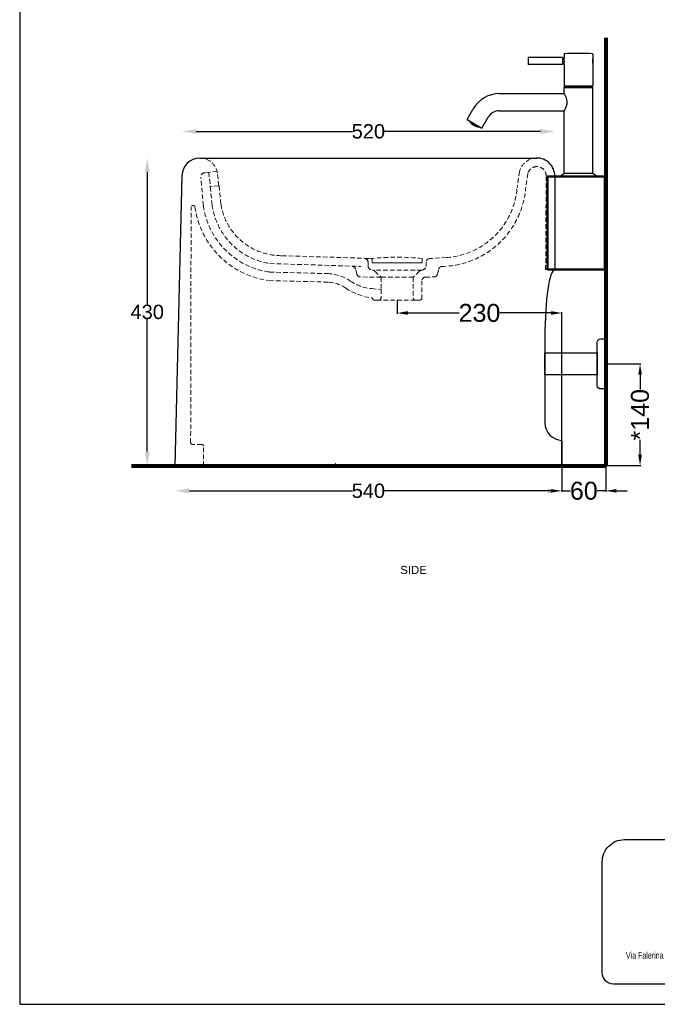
# Model space of a CAD drawing. Header units: millimetres. Extents: x 18233 to 30229, y -672 to 1848.
# Tile 3 of 12: x 20233 to 21123, y -672 to 703. Entities that reach past the tile are written whole.
import ezdxf

# ---------------------------------------------------------------- set-up
doc = ezdxf.new("R2010")
doc.units = ezdxf.units.MM
doc.header["$MEASUREMENT"] = 0
doc.linetypes.add('DASHED2', pattern=[9.525, 6.35, -3.175])
for name, color, linetype in [('Attacchi_Scarico', 2, 'Continuous'), ('Kit sifone', 5, 'Continuous'), ('Quote', 4, 'Continuous')]:
    doc.layers.add(name, color=color, linetype=linetype)
for name, color, linetype, lineweight in [('Layer1', 5, 'DASHED2', 0), ('Sezione', 1, 'Continuous', 50), ('sezione linea', 6, 'Continuous', 80), ('Vista', 8, 'Continuous', 15)]:
    doc.layers.add(name, color=color, linetype=linetype, lineweight=lineweight)
doc.styles.add('SLDTEXTSTYLE1', font='TXT', dxfattribs={"width": 0.605})
doc.styles.get("Standard").update_dxf_attribs({"font": 'arial.ttf'})
doc.dimstyles.new('ISO-25', dxfattribs={"dimtxt": 25, "dimasz": 15, "dimexe": 1.25, "dimexo": 0.625, "dimtad": 0, "dimdec": 1, "dimrnd": 5, "dimtxsty": 'Standard', "dimcen": 2.5, "dimadec": 0, "dimazin": 0, "dimtfac": 1, "dimtdec": 1, "dimtmove": 0, "dimatfit": 3, "dimfxl": 1, "dimarcsym": 0})
doc.dimstyles.new('STANDARD_ACAD', dxfattribs={"dimtxt": 0.18, "dimasz": 0.18, "dimexe": 0.18, "dimexo": 0.0625, "dimgap": 0.09, "dimtad": 0, "dimtih": 1, "dimtoh": 1, "dimdec": 4, "dimzin": 0, "dimdsep": 46, "dimtxsty": 'Standard', "dimcen": 0.09, "dimadec": 0, "dimazin": 0, "dimtfac": 1, "dimtdec": 4, "dimtofl": 0, "dimtmove": 0, "dimatfit": 3, "dimfxl": 1, "dimtolj": 1, "dimtzin": 0, "dimarcsym": 0})

# ---------------------------------------------------------------- blocks, each defined once
blk = doc.blocks.new('*D271')
at = {"layer": 'Defpoints', "color": 0, "transparency": 16777216}
for p in [(20979.6, 546.6), (20459.3, 485.4), (20979.6, 482.8)]:
    blk.add_point(p, dxfattribs=at)
at = {"layer": 'Quote', "color": 0, "lineweight": -2, "transparency": 16777216}
for p, q in [((20479.3, 546.6), (20697.3, 546.6)), ((20959.6, 546.6), (20741.6, 546.6))]:
    blk.add_line(p, q, dxfattribs=at)
at = {"layer": 'Quote', "color": 0, "transparency": 16777216}
for points in [[(20479.3, 549.9), (20479.3, 543.2), (20459.3, 546.6)], [(20959.6, 549.9), (20959.6, 543.2), (20979.6, 546.6)]]:
    blk.add_solid(points, dxfattribs=at)
at = {"layer": 'Quote', "color": 0, "transparency": 16777216, "insert": (20719.5, 546.6), "char_height": 20, "attachment_point": 5}
blk.add_mtext('\\A1;520', dxfattribs=at)
blk = doc.blocks.new('*D272')
at = {"layer": 'Defpoints', "color": 0, "transparency": 16777216}
for p in [(20719.5, 509.5), (20410.8, 79.5), (20719.5, 79.5)]:
    blk.add_point(p, dxfattribs=at)
at = {"layer": 'Quote', "color": 0, "lineweight": -2, "transparency": 16777216}
for p, q in [((20410.8, 489.5), (20410.8, 304.8)), ((20410.8, 99.5), (20410.8, 284.2))]:
    blk.add_line(p, q, dxfattribs=at)
at = {"layer": 'Quote', "color": 0, "transparency": 16777216}
for points in [[(20407.5, 489.5), (20414.2, 489.5), (20410.8, 509.5)], [(20407.5, 99.5), (20414.2, 99.5), (20410.8, 79.5)]]:
    blk.add_solid(points, dxfattribs=at)
at = {"layer": 'Quote', "color": 0, "transparency": 16777216, "insert": (20410.8, 294.5), "char_height": 20, "attachment_point": 5}
blk.add_mtext('\\A1;430', dxfattribs=at)
blk = doc.blocks.new('*D273')
at = {"layer": 'Defpoints', "color": 0, "transparency": 16777216}
for p in [(20449.3, 79.5), (20989.6, 79.5), (20989.6, 44.8)]:
    blk.add_point(p, dxfattribs=at)
at = {"layer": 'Quote', "color": 0, "lineweight": -2, "transparency": 16777216}
for p, q in [((20469.3, 44.8), (20697.3, 44.8)), ((20969.6, 44.8), (20741.6, 44.8))]:
    blk.add_line(p, q, dxfattribs=at)
at = {"layer": 'Quote', "color": 0, "transparency": 16777216}
for points in [[(20469.3, 48.1), (20469.3, 41.4), (20449.3, 44.8)], [(20969.6, 48.1), (20969.6, 41.4), (20989.6, 44.8)]]:
    blk.add_solid(points, dxfattribs=at)
at = {"layer": 'Quote', "color": 0, "transparency": 16777216, "insert": (20719.5, 44.8), "char_height": 20, "attachment_point": 5}
blk.add_mtext('\\A1;540', dxfattribs=at)
blk = doc.blocks.new('*D276')
at = {"layer": 'Defpoints', "color": 0, "transparency": 16777216}
for p in [(20759.6, 311.1), (20989.6, 293.1), (20989.6, 79.5)]:
    blk.add_point(p, dxfattribs=at)
at = {"layer": 'Quote', "color": 0, "lineweight": -2, "transparency": 16777216}
for p, q in [((20759.6, 310.4), (20759.6, 291.9)), ((20774.6, 293.1), (20846.2, 293.1)), ((20974.6, 293.1), (20903, 293.1)), ((20989.6, 80.1), (20989.6, 294.4))]:
    blk.add_line(p, q, dxfattribs=at)
at = {"layer": 'Quote', "color": 0, "transparency": 16777216}
for points in [[(20774.6, 295.6), (20774.6, 290.6), (20759.6, 293.1)], [(20974.6, 295.6), (20974.6, 290.6), (20989.6, 293.1)]]:
    blk.add_solid(points, dxfattribs=at)
at = {"layer": 'Quote', "color": 0, "transparency": 16777216, "insert": (20874.6, 293.1), "char_height": 25, "attachment_point": 5}
blk.add_mtext('230', dxfattribs=at)
blk = doc.blocks.new('*D277')
at = {"layer": 'Defpoints', "color": 0, "transparency": 16777216}
for p in [(20989.6, 79.5), (21050.8, 79.5), (21050.8, 44.8)]:
    blk.add_point(p, dxfattribs=at)
at = {"layer": 'Quote', "color": 0, "lineweight": -2, "transparency": 16777216}
for p, q in [((20989.6, 78.9), (20989.6, 43.5)), ((21050.8, 78.9), (21050.8, 43.5)), ((20974.6, 44.8), (20959.6, 44.8)), ((20989.6, 44.8), (21001.6, 44.8)), ((21050.8, 44.8), (21038.7, 44.8)), ((21065.8, 44.8), (21080.8, 44.8))]:
    blk.add_line(p, q, dxfattribs=at)
at = {"layer": 'Quote', "color": 0, "transparency": 16777216}
for points in [[(20974.6, 47.3), (20974.6, 42.3), (20989.6, 44.8)], [(21065.8, 47.3), (21065.8, 42.3), (21050.8, 44.8)]]:
    blk.add_solid(points, dxfattribs=at)
at = {"layer": 'Quote', "color": 0, "transparency": 16777216, "insert": (21020.2, 44.8), "char_height": 25, "attachment_point": 5}
blk.add_mtext('60', dxfattribs=at)
blk = doc.blocks.new('*D788')
at = {"layer": 'Attacchi_Scarico', "color": 0, "lineweight": -2, "transparency": 16777216}
for p, q in [((21051.4, 222), (21099.9, 222)), ((21098.7, 207), (21098.7, 186.2)), ((21098.7, 95.1), (21098.7, 115.9)), ((21051.4, 80.1), (21099.9, 80.1))]:
    blk.add_line(p, q, dxfattribs=at)
at = {"layer": 'Attacchi_Scarico', "color": 0, "transparency": 16777216}
for points in [[(21096.2, 207), (21101.2, 207), (21098.7, 222)], [(21096.2, 95.1), (21101.2, 95.1), (21098.7, 80.1)]]:
    blk.add_solid(points, dxfattribs=at)
at = {"layer": 'Defpoints', "color": 0, "transparency": 16777216}
for p in [(21050.8, 222), (21098.7, 222), (21050.8, 80.1)]:
    blk.add_point(p, dxfattribs=at)
at = {"layer": 'Attacchi_Scarico', "color": 0, "transparency": 16777216, "insert": (21098.7, 151.1), "char_height": 25, "attachment_point": 5, "rotation": 90}
blk.add_mtext('*140', dxfattribs=at)

msp = doc.modelspace()

# ---------------------------------------------------------------- linework, layer by layer
at = {"layer": 'Kit sifone', "lineweight": -3}
for p, q in [((20990.44, 649.94), (20942.9, 649.94)), ((20990.64, 649.74), (20990.64, 640.14)), ((20992.65, 648.94), (20990.84, 648.94)), ((20992.64, 654.46), (20992.64, 648.99)), ((21032.64, 654.46), (21032.64, 647.99)), ((21032.64, 647.99), (21032.84, 647.99)), ((20990.44, 639.94), (20942.9, 639.94)), ((20992.65, 640.94), (20990.84, 640.94)), ((20992.64, 640.89), (20992.64, 610.44)), ((21032.46, 644.72), (21032.48, 644.13)), ((21032.64, 644.26), (21032.48, 644.26)), ((21032.64, 641.89), (21032.84, 641.89)), ((21032.64, 641.89), (21032.64, 610.44)), ((20992.64, 610.44), (21032.64, 610.44)), ((20992.64, 608.09), (20992.89, 608.34)), ((20992.64, 608.09), (21012.86, 608.09)), ((20992.64, 599.34), (20992.64, 608.09)), ((21012.86, 608.34), (20992.89, 608.34)), ((21032.39, 608.34), (21012.86, 608.34)), ((21012.86, 608.09), (21032.64, 608.09)), ((21032.64, 608.09), (21032.39, 608.34)), ((21032.64, 487.84), (21032.64, 608.09)), ((20902.28, 599.34), (20992.64, 599.34)), ((20857.25, 563.34), (20865.91, 578.34)), ((20878.03, 551.34), (20886.69, 566.34)), ((20902.28, 575.34), (20982.89, 575.34)), ((20983.61, 575.46), (20986.68, 575.46)), ((20987.39, 575.34), (20992.64, 575.34)), ((20992.64, 487.84), (20992.64, 575.34)), ((20857.25, 563.34), (20867.65, 557.34)), ((20861.32, 560.99), (20861.09, 560.59)), ((20861.9, 559.09), (20861.79, 559.22)), ((20861.79, 559.22), (20861.87, 559.17)), ((20862.08, 558.89), (20861.9, 559.09)), ((20862.31, 558.92), (20861.93, 559.14)), ((20861.93, 559.14), (20862.01, 559.03)), ((20862.01, 559.03), (20862.04, 559.07)), ((20862.44, 558.78), (20862.31, 558.92)), ((20862.44, 558.53), (20862.39, 558.56)), ((20862.54, 558.48), (20862.6, 558.57)), ((20862.9, 558.05), (20862.93, 558.03)), ((20863.75, 558.09), (20862.94, 558.55)), ((20862.94, 558.55), (20862.96, 558.48)), ((20862.96, 558.48), (20862.99, 558.53)), ((20863.38, 557.62), (20863.42, 557.7)), ((20863.48, 557.93), (20863.61, 558.16)), ((20863.88, 557.95), (20863.75, 558.09)), ((20863.94, 557.67), (20863.88, 557.95)), ((20863.89, 557.17), (20863.88, 557.17)), ((20863.97, 557.1), (20863.88, 557.17)), ((20863.91, 557.31), (20863.98, 557.43)), ((20863.95, 557.13), (20863.98, 557.19)), ((20864.47, 556.83), (20864.57, 557)), ((20864.47, 556.71), (20864.59, 556.61)), ((20864.59, 556.61), (20864.61, 556.63)), ((20864.89, 556.43), (20864.68, 556.59)), ((20864.76, 557.5), (20864.7, 557.48)), ((20865.83, 556.88), (20864.76, 557.5)), ((20864.85, 556.49), (20864.89, 556.43)), ((20864.89, 556.43), (20864.9, 556.45)), ((20865.19, 556.73), (20865, 556.68)), ((20865.02, 556.39), (20865.16, 556.28)), ((20865.09, 557.01), (20865.22, 557.24)), ((20865.16, 556.28), (20865.17, 556.3)), ((20865.31, 556.22), (20865.34, 556.2)), ((20865.52, 556.07), (20865.31, 556.22)), ((20865.43, 556.28), (20865.56, 556.51)), ((20865.57, 556.07), (20865.52, 556.07)), ((20865.7, 556.65), (20865.83, 556.88)), ((20865.7, 556.65), (20865.93, 556.77)), ((20865.73, 555.98), (20865.81, 555.92)), ((20865.76, 555.81), (20865.82, 555.92)), ((20865.76, 555.81), (20865.97, 555.69)), ((20865.93, 556.77), (20865.83, 556.89)), ((20865.97, 555.69), (20866.03, 555.8)), ((20865.97, 555.69), (20866.4, 555.45)), ((20866.04, 555.93), (20866.12, 556.07)), ((20866.04, 555.93), (20866.23, 555.97)), ((20866.34, 555.6), (20866.19, 555.72)), ((20866.49, 555.54), (20866.34, 555.6)), ((20866.4, 555.45), (20866.46, 555.55)), ((20866.4, 555.45), (20866.69, 555.27)), ((20866.62, 555.59), (20866.73, 555.79)), ((20866.69, 555.27), (20866.76, 555.38)), ((20867.02, 556.2), (20866.89, 556.21)), ((20868.14, 555.55), (20867.02, 556.2)), ((20867.04, 555.88), (20867.18, 556.11)), ((20867.22, 555.09), (20867.14, 555.17)), ((20867.43, 555), (20867.22, 555.09)), ((20867.26, 555.22), (20867.4, 555.45)), ((20867.26, 554.94), (20867.32, 555.05)), ((20867.4, 555.01), (20867.43, 554.99)), ((20867.58, 554.91), (20867.61, 554.87)), ((20867.61, 554.87), (20867.62, 554.89)), ((20867.61, 554.87), (20867.82, 554.77)), ((20867.65, 557.34), (20878.03, 551.34)), ((20867.69, 555.51), (20867.82, 555.73)), ((20867.9, 555.01), (20867.81, 554.9)), ((20867.88, 554.73), (20867.97, 554.68)), ((20867.96, 554.66), (20867.98, 554.68)), ((20867.96, 554.66), (20867.97, 554.68)), ((20868.11, 554.6), (20868.24, 554.53)), ((20868.18, 555.47), (20868.14, 555.55)), ((20868.23, 554.51), (20868.25, 554.54)), ((20868.23, 554.51), (20868.47, 554.4)), ((20868.36, 554.59), (20868.49, 554.81)), ((20868.47, 554.4), (20868.49, 554.45)), ((20868.47, 554.4), (20868.54, 554.35)), ((20868.53, 554.33), (20868.58, 554.41)), ((20868.77, 554.35), (20868.8, 554.33)), ((20868.8, 554.33), (20868.81, 554.34)), ((20869.1, 554.94), (20868.96, 554.77)), ((20869, 554.37), (20869.07, 554.49)), ((20869, 554.37), (20869.1, 554.48)), ((20869.27, 554.9), (20869.1, 554.94)), ((20869.24, 554.05), (20869.26, 554.04)), ((20870.23, 554.34), (20869.27, 554.9)), ((20869.37, 554), (20869.47, 554.17)), ((20869.38, 554), (20869.47, 554.17)), ((20869.51, 554.45), (20869.65, 554.68)), ((20870.03, 553.93), (20869.86, 554.03)), ((20870.04, 553.77), (20870.12, 553.91)), ((20870.2, 554.3), (20870.23, 554.35)), ((20870.2, 554.3), (20870.22, 554.35)), ((20870.47, 553.9), (20870.71, 553.76)), ((20870.59, 553.61), (20870.69, 553.76)), ((20870.63, 553.59), (20870.59, 553.61)), ((20870.71, 553.76), (20870.79, 553.91)), ((20871.07, 553.86), (20870.88, 553.91)), ((20871.55, 553.58), (20871.07, 553.86)), ((20871.28, 553.43), (20871.41, 553.66)), ((20871.28, 553.43), (20871.33, 553.4)), ((20871.33, 553.4), (20871.46, 553.63)), ((20871.63, 553.57), (20871.55, 553.58)), ((20871.8, 553.44), (20871.55, 553.58)), ((20872.12, 553.25), (20872.01, 553.31)), ((20872.03, 553.25), (20872.05, 553.29)), ((20872.03, 553.25), (20872.19, 553.21)), ((20872.12, 553.25), (20872.2, 553.24)), ((20872.19, 553.21), (20872.12, 553.25)), ((20873.96, 553.69), (20873.73, 553.29)), ((20987.23, 484.3), (20992.39, 487.84)), ((21032.89, 487.84), (20992.39, 487.84)), ((21038.05, 484.3), (21032.89, 487.84))]:
    msp.add_line(p, q, dxfattribs=at)
for points in [[(20992.64, 599.34), (20992.68, 599.28), (20992.79, 599.1), (20992.96, 598.8), (20993.2, 598.39), (20993.48, 597.88), (20993.81, 597.28), (20994.17, 596.58), (20994.54, 595.81), (20994.92, 594.96), (20995.3, 594.04), (20995.66, 593.05), (20995.98, 592), (20996.26, 590.89), (20996.47, 589.74), (20996.6, 588.55), (20996.65, 587.34)], [(20996.65, 587.34), (20996.6, 586.13), (20996.47, 584.94), (20996.26, 583.79), (20995.98, 582.68), (20995.66, 581.63), (20995.3, 580.64), (20994.92, 579.72), (20994.54, 578.87), (20994.16, 578.09), (20993.81, 577.4), (20993.48, 576.79), (20993.2, 576.28), (20992.96, 575.88), (20992.79, 575.58), (20992.68, 575.4), (20992.64, 575.34)], [(20982.89, 575.34), (20982.97, 575.35), (20983.19, 575.4), (20983.55, 575.45), (20984.02, 575.51), (20984.56, 575.55), (20985.14, 575.56), (20985.73, 575.55), (20986.27, 575.51), (20986.73, 575.45), (20987.09, 575.4), (20987.31, 575.35), (20987.39, 575.34)]]:
    msp.add_lwpolyline(points, dxfattribs=at)
for centre, radius, start, end in [((21142.64, 644.94), 200, 178.62339, 180), ((20942.9, 649.74), 0.2, 90, 178.62339), ((20990.44, 649.74), 0.2, 360, 90), ((20990.84, 649.14), 0.2, 180, 270), ((20993.14, 654.46), 0.5, 92.79602, 180), ((20973.05, 644.94), 20, 348.31703, 11.68295), ((21012.64, 255.19), 400.25, 90, 92.79602), ((21012.64, 255.19), 400.25, 87.20397, 90), ((21032.14, 654.46), 0.5, 360, 87.20397), ((21021.4, 644.94), 11.84, 359.21585, 14.93333), ((21142.64, 644.94), 200, 180, 181.37661), ((20942.9, 640.14), 0.2, 181.37661, 270), ((20990.44, 640.14), 0.2, 270, 360), ((20990.84, 640.74), 0.2, 90, 180), ((21021.41, 644.94), 11.83, 345.05987, 359.20473), ((20992.95, 608.54), 0.2, 155.74252, 270), ((21012.64, 599.67), 21.8, 150.38136, 155.74252), ((21012.64, 599.67), 21.8, 24.25748, 29.61864), ((21032.33, 608.54), 0.2, 270, 24.25748), ((20902.28, 557.34), 42, 90, 150), ((20902.28, 557.34), 18, 90.00064, 149.99937), ((20861.52, 560.34), 0.5, 150.01637, 217.80492), ((20876.44, 571.95), 19.42, 217.89695, 221.00649), ((20875.12, 571.1), 17.82, 222.64003, 225.10886), ((20875.3, 570.94), 17.88, 222.3523, 226.60332), ((20869.84, 563.9), 9, 214.69426, 218.08724), ((20863.63, 560.11), 1.97, 236.39849, 243.67489), ((20871.42, 566.81), 12.22, 225.79644, 228.70448), ((20875.72, 570.11), 17.27, 222.33772, 224.84426), ((20864.12, 559.64), 1.99, 236.43652, 243.63685), ((20869.12, 563.59), 8.28, 222.56635, 226.07565), ((20875.05, 571.1), 17.75, 228.27456, 230.69728), ((20873.91, 569.16), 15.63, 227.52344, 230.09159), ((20875.25, 570.98), 17.88, 228.36085, 230.76543), ((20868.17, 565.53), 8.93, 238.30643, 241.71931), ((20869.94, 563.02), 8.34, 222.69035, 226.17543), ((20868.55, 565.2), 9.02, 238.32428, 241.70146), ((20865.8, 558.3), 2.13, 201.38467, 207.75481), ((20875.44, 570.18), 17.27, 228.14898, 230.59429), ((20865.06, 558.81), 2.02, 236.49034, 243.58304), ((20874.49, 569.86), 16.54, 230.42906, 233.24248), ((20875.74, 570.02), 17.15, 228.06124, 230.52497), ((20869.28, 564.63), 9.16, 238.34953, 241.67621), ((20865.58, 558.4), 2.03, 236.51099, 243.56238), ((20873.71, 564.49), 11.42, 217.87772, 220.92301), ((20866.81, 557.56), 2.13, 201.59766, 207.94879), ((20869.68, 564.34), 9.21, 238.35923, 241.66652), ((20872.75, 564.43), 10.95, 225.00086, 228.05547), ((20873.32, 570.57), 15.87, 238.72433, 241.28466), ((20873.51, 570.44), 16.03, 238.73772, 241.27127), ((20873.87, 570.2), 16.28, 238.75666, 241.25232), ((20874.06, 570.07), 16.37, 238.76394, 241.24505), ((20874.47, 569.82), 16.49, 238.12082, 241.88816), ((20873.51, 564.05), 10.88, 224.89175, 227.96842), ((20868.24, 562.71), 7.09, 255.16109, 258.94191), ((20869.53, 557.87), 3.7, 212.96369, 218.04865), ((20875.87, 571.03), 18.11, 238.81901, 241.17802), ((20875.03, 569.49), 16.49, 238.82227, 241.88817), ((20875.94, 571), 18.01, 238.8121, 241.18494), ((20876.07, 570.93), 17.74, 238.79409, 241.20295), ((20871.35, 558.03), 4.81, 202.25806, 206.63168), ((20876.14, 570.89), 17.55, 238.78135, 241.21568), ((20869.1, 562.11), 7.13, 255.05321, 258.80867), ((20874.27, 566.2), 13.12, 238.60609, 241.37759), ((20870.62, 557.38), 3.68, 212.78675, 217.89932), ((20868.55, 563.35), 7.89, 263.73105, 267.32652), ((20874.61, 566.04), 13.05, 238.59797, 241.38572), ((20872.81, 568.72), 14.56, 250.32057, 252.99021), ((20874.49, 569.86), 16.54, 246.76649, 249.89228), ((20873.32, 568.39), 14.66, 250.24533, 252.89526), ((20875.05, 569.54), 16.54, 246.76649, 249.89217), ((20875.25, 565.76), 12.85, 238.57681, 241.40688), ((20869.69, 559.03), 4.77, 258.86353, 263.39553), ((20875.6, 565.62), 12.72, 238.56185, 241.42184), ((20875.66, 571.41), 18.32, 249.1551, 251.54056), ((20874.75, 568.68), 15.63, 249.8974, 252.46575), ((20872.99, 568.89), 14.85, 256.46306, 259.15609), ((20874.53, 569.99), 16.68, 254.33351, 256.75202), ((20873.95, 565.35), 12.22, 251.3138, 254.22142), ((20870.55, 559.66), 5.76, 269.17886, 273.27747), ((20875.1, 569.67), 16.68, 254.33352, 256.75193), ((20875.37, 569.98), 17.07, 253.85873, 256.27874), ((20875.15, 568.67), 15.74, 255.92911, 258.54852), ((20872.85, 555.03), 1.9, 230.01477, 249.91087), ((20876.23, 574.28), 21.45, 259.14247, 261.95535), ((20873.3, 553.54), 0.5, 262.19509, 329.98364), ((20987.34, 484.13), 0.2, 124.43899, 180), ((21037.94, 484.13), 0.2, 360, 55.56101)]:
    msp.add_arc(centre, radius, start, end, dxfattribs=at)
at = {"layer": 'Kit sifone', "lineweight": -3, "extrusion": (0, 0, -1)}
for centre, start_param in [((21032.64, 644.94), 6.0879262), ((21032.84, 644.94), 6.272906)]:
    msp.add_ellipse(centre, major_axis=(0, -3.05), ratio=0.0027376, start_param=start_param, end_param=9.4247779, dxfattribs=at)
at = {"layer": 'Layer1'}
for p, q in [((20489.22, 442.78), (20485.43, 482.42)), ((20508.55, 490.62), (20491.46, 488.89)), ((20496.86, 489.44), (20498.89, 469.46)), ((20510.75, 470.62), (20508.55, 490.62)), ((20930.4, 490.62), (20927.12, 467.89)), ((20501.33, 443.95), (20498.83, 469.45)), ((20510.79, 470.62), (20498.89, 469.46)), ((20513.6, 445.16), (20511.1, 470.65)), ((20598.84, 373.12), (20725.92, 369.12)), ((20598.84, 373.12), (20725.92, 369.12)), ((20582.09, 362.12), (20709.17, 358.12)), ((20714.15, 369.12), (20725.06, 369.12)), ((20719.04, 358.07), (20719.04, 364.12)), ((20800.21, 358.07), (20800.21, 364.12)), ((20828.33, 370.51), (20805.11, 369.12)), ((20581.46, 350.26), (20663.86, 348.01)), ((20703.49, 347.1), (20701.46, 354.5)), ((20794.14, 353), (20725.21, 353.07)), ((20728.55, 351.54), (20737.13, 342.98)), ((20790.7, 351.54), (20782.13, 342.98)), ((20815.77, 347.1), (20817.8, 354.5)), ((20979.63, 353.56), (20966.91, 353.62)), ((20580.83, 338.4), (20663.23, 336.15)), ((20737.13, 342.97), (20708.22, 343.43)), ((20782.13, 342.97), (20737.13, 342.97)), ((20737.13, 342.97), (20737.13, 326.02)), ((20782.13, 342.98), (20782.13, 314.07)), ((20794.24, 338.16), (20794.24, 314.07)), ((20794.24, 338.16), (20794.24, 314.07)), ((20798.94, 343.15), (20811.04, 343.43)), ((20723.98, 327.08), (20737.13, 326.02)), ((20737.13, 326.02), (20737.13, 314.09)), ((20728.02, 311.07), (20734.13, 311.07)), ((20785.13, 311.07), (20734.13, 311.07)), ((20791.24, 311.07), (20785.13, 311.07))]:
    msp.add_line(p, q, dxfattribs=at)
for points in [[(20941.99, 487.62), (20938.88, 465.79)], [(20966.91, 353.59), (20967.66, 484.4)], [(20724.63, 369.07), (20724.63, 363.07), (20794.63, 363.07), (20794.63, 369.07)]]:
    msp.add_lwpolyline(points, dxfattribs=at)
for points in [[(20449.32, 79.65), (20489.32, 79.65), (20489.32, 107.15, 0.4142136), (20486.82, 109.65), (20473.93, 109.65, -0.4142136), (20471.43, 112.15), (20472.05, 440.75)], [(20724.63, 369.07, -0.0571429), (20794.63, 369.07), (20794.63, 363.07), (20724.63, 363.07), (20724.63, 369.07)]]:
    msp.add_lwpolyline(points, format="xyb", dxfattribs=at)
for centre, radius, start, end in [((20484.28, 484.53), 24.95, 10.3106, 89.89101), ((20954.76, 484.31), 25.16, 90, 165.4708), ((20954.76, 484.31), 13.19, 90, 165.4708), ((20954.63, 484.49), 13.03, 359.59401, 91.21838), ((20491.46, 482.84), 6.05, 90, 184.00657), ((20821.44, 476.3), 106.01, 273.72608, 355.45227), ((20820.22, 477.32), 119.22, 270.78666, 354.44699), ((20474.78, 440.52), 2.75, 13.30696, 174.99813), ((20596.75, 457.74), 120.44, 187.91829, 261.90309), ((20596.75, 457.74), 108.56, 187.91829, 261.90309), ((20596.56, 457.16), 96.14, 187.89724, 261.34262), ((20597.77, 458.31), 85.2, 188.87833, 270.71975), ((20597.77, 458.31), 85.2, 188.87833, 270.71975), ((20696.63, 353.18), 5, 15.37295, 81.25809), ((20714.04, 364.12), 5, 0, 88.80755), ((20714.04, 364.12), 5, 0, 88.80755), ((20725.83, 360.03), 7.07, 196.15457, 264.16454), ((20759.63, 63.82), 307.25, 83.45902, 96.54098), ((20759.63, 63.82), 307.25, 83.45902, 96.54098), ((20793.42, 360.03), 7.07, 275.83546, 343.84543), ((20805.21, 364.12), 5, 91.19245, 180), ((20822.62, 353.18), 5, 98.74191, 164.62705), ((20660.67, 288.1), 60, 55.40914, 86.95328), ((20708.31, 348.43), 5, 195.37295, 268.90352), ((20725.02, 348.01), 5, 45.02568, 88.94721), ((20794.24, 348.01), 5, 91.05279, 134.97432), ((20810.94, 348.43), 5, 271.09648, 344.62705), ((20660.67, 288.1), 48.13, 55.40914, 86.95328), ((20728.8, 386.88), 60, 235.40914, 265.39941), ((20799.24, 338.16), 5, 93.42268, 180), ((20736.08, 401.12), 87.76, 236.77201, 262.75704), ((20728.02, 314.07), 3, 180, 270), ((20734.13, 314.07), 3, 270, 0), ((20785.13, 314.07), 3, 180, 270), ((20791.24, 314.07), 3, 270, 0), ((20669.08, 84.48), 5, 270, 357.633)]:
    msp.add_arc(centre, radius, start, end, dxfattribs=at)
at = {"layer": 'Quote'}
msp.add_lwpolyline([(22014.81, -672.04), (22014.81, 1847.96), (20232.81, 1847.96), (20232.81, -672.04)], close=True, dxfattribs=at)
msp.add_lwpolyline([(21076.93, -442.15), (21269.46, -442.15), (21269.46, -643.72), (21061.65, -643.72, -0.4142136), (21045.9, -627.97), (21045.9, -473.18, -0.4142136)], format="xyb", close=True, dxfattribs=at)
at = {"layer": 'Sezione'}
msp.add_lwpolyline([(21049.62, 483.83), (20969.62, 483.83), (20969.62, 353.84), (21049.62, 353.84), (21049.62, 483.83)], dxfattribs=at)
at = {"layer": 'sezione linea'}
for p, q in [((21050.78, 677.38), (21050.78, 79.48)), ((21050.78, 79.48), (20388.8, 79.48))]:
    msp.add_line(p, q, dxfattribs=at)
at = {"layer": 'Vista', "color": 8, "lineweight": -3, "true_color": 0x808080}
for p, q in [((20484.32, 509.48), (20954.63, 509.48)), ((20459.32, 484.48), (20449.32, 79.48)), ((20979.63, 484.49), (20979.74, 353.56)), ((20965.89, 259.48), (20965.89, 139.28)), ((20989.59, 115.12), (20989.59, 79.48)), ((20449.32, 79.48), (20989.59, 79.48))]:
    msp.add_line(p, q, dxfattribs=at)
at = {"layer": 'Vista', "color": 8, "lineweight": -3}
msp.add_lwpolyline([(21043.78, 257), (21050.78, 257), (21050.78, 187), (21043.78, 187, -0.4142136), (21038.78, 192), (21038.78, 252, -0.4142136)], format="xyb", close=True, dxfattribs=at)
msp.add_lwpolyline([(20965.89, 237.28), (21038.78, 237.25), (21038.78, 206.75), (20965.89, 206.78)], close=True, dxfattribs=at)
at = {"layer": 'Vista', "color": 8, "lineweight": -3, "true_color": 0x808080}
for centre, radius, start, end in [((20484.32, 484.48), 25, 90, 180), ((20954.63, 484.49), 25, 359.59401, 91.21838), ((20990.74, 139.95), 24.86, 181.55114, 267.3515)]:
    msp.add_arc(centre, radius, start, end, dxfattribs=at)
msp.add_ellipse((20979.63, 259.48), major_axis=(0, -94.07), ratio=0.1460823, start_param=3.1415927, end_param=4.712389, dxfattribs=at)

# ---------------------------------------------------------------- texts
at = {"layer": 'Attacchi_Scarico'}
msp.add_text('SIDE', height=11.377, dxfattribs=at).set_placement((20764, -71.33))
at = {"layer": 'Quote', "insert": (21079.02, -599.04), "char_height": 9.3087, "attachment_point": 1, "style": 'SLDTEXTSTYLE1'}
msp.add_mtext('{\\fArial|b0|i0|c0|p34;Via Falerina km 7.800, 01034 Fabrica di Roma VT }', dxfattribs=at)

# ---------------------------------------------------------------- dimensions: what is measured, and where the dimension line sits
at = {"layer": 'Attacchi_Scarico'}
dim = msp.add_linear_dim(base=(21098.67, 222), p1=(21050.78, 80.12), p2=(21050.78, 222), angle=90, text='*<>', dimstyle='ISO-25', override={"dimtmove": 2}, dxfattribs=at)
dim.commit()
dim.dimension.update_dxf_attribs({"geometry": '*D788', "text_midpoint": (21098.67, 151.06)})
at = {"layer": 'Quote'}
for base, p1, p2, picture, middle in [((20979.63, 546.55), (20459.34, 485.39), (20979.63, 482.85), '*D271', (20719.48, 546.55)), ((20989.59, 44.77), (20449.32, 79.48), (20989.59, 79.48), '*D273', (20719.46, 44.77))]:
    dim = msp.add_linear_dim(base=base, p1=p1, p2=p2, dimstyle='STANDARD_ACAD', override={"dimtxt": 20, "dimasz": 20, "dimdec": 0, "dimse1": 1, "dimse2": 1, "dimtdec": 0, "dimtmove": 2}, dxfattribs=at)
    dim.commit()
    dim.dimension.update_dxf_attribs({"geometry": picture, "text_midpoint": middle})
dim = msp.add_linear_dim(base=(20410.85, 79.48), p1=(20719.48, 509.48), p2=(20719.48, 79.48), angle=90, dimstyle='STANDARD_ACAD', override={"dimtxt": 20, "dimasz": 20, "dimdec": 0, "dimse1": 1, "dimse2": 1, "dimtdec": 0, "dimtmove": 2}, dxfattribs=at)
dim.commit()
dim.dimension.update_dxf_attribs({"geometry": '*D272', "text_midpoint": (20410.85, 294.48)})
for base, p1, p2, picture, middle in [((20989.59, 293.13), (20759.63, 311.07), (20989.59, 79.48), '*D276', (20874.61, 293.13)), ((21050.78, 44.77), (20989.59, 79.48), (21050.78, 79.48), '*D277', (21020.19, 44.77))]:
    dim = msp.add_linear_dim(base=base, p1=p1, p2=p2, dimstyle='ISO-25', dxfattribs=at)
    dim.commit()
    dim.dimension.update_dxf_attribs({"geometry": picture, "text_midpoint": middle})

doc.saveas('drawing.dxf')
